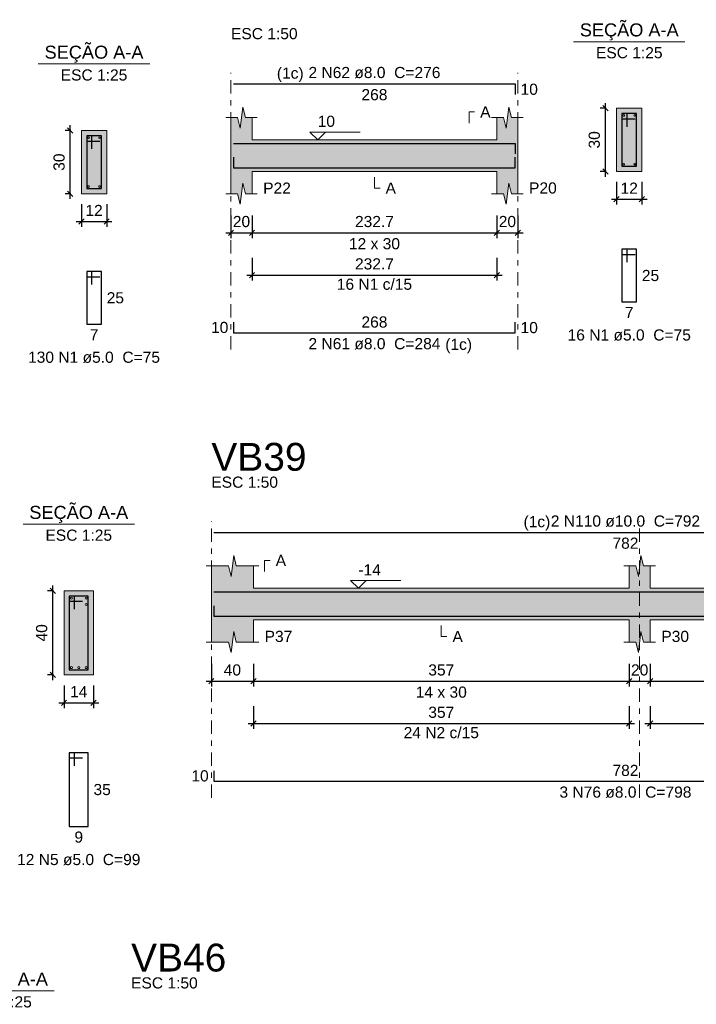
# Model space of a CAD drawing. Header units: millimetres. Extents: x 0 to 119, y 0 to 84.
# Tile 7 of 31: x 45 to 58, y 23 to 42. Entities that reach past the tile are written whole.
import ezdxf

# ---------------------------------------------------------------- set-up
doc = ezdxf.new("R2010")
doc.units = ezdxf.units.MM
doc.header["$MEASUREMENT"] = 0
doc.linetypes.add('DASHDOT', pattern=[2.54, 1.27, -0.635, 0, -0.635])
doc.linetypes.add('NULL', pattern=[0])
doc.layers.get('0').update_dxf_attribs({"lineweight": 18})
for name, color, linetype, lineweight in [('Descrição da armadura', 7, 'Continuous', 0), ('DT-Barras na forma', 2, 'Continuous', 30), ('DT-Barras no corte', 5, 'Continuous', 5), ('DT-Barras rebatidas', 2, 'Continuous', 30), ('DT-Cotas', 9, 'Continuous', 5), ('DT-Forma', 5, 'Continuous', 5), ('DT-Hachura forma vigas', 254, 'Continuous', 5), ('DT-Hachura seção vigas', 254, 'Continuous', 5), ('DT-Pontilhado', 9, 'DASHDOT', 5), ('DT-Textos', 7, 'Continuous', 5), ('DT-Título', 3, 'Continuous', 20), ('Textos armaduras', 7, 'Continuous', 0)]:
    doc.layers.add(name, color=color, linetype=linetype, lineweight=lineweight)
doc.styles.add('Arial', font='txt')
doc.dimstyles.new('UM_25.000000', dxfattribs={"dimtxt": 0.18, "dimasz": 0.1, "dimexe": 0.1, "dimexo": 0.2, "dimgap": 0, "dimtad": 1, "dimtih": 1, "dimtoh": 1, "dimdec": 1, "dimlfac": 25, "dimzin": 0, "dimdsep": 46, "dimtxsty": 'Standard', "dimcen": 0.09, "dimdle": 0.1, "dimadec": 1, "dimazin": 2, "dimtfac": 1, "dimtdec": 4, "dimtofl": 0, "dimtmove": 0, "dimatfit": 3, "dimfxl": 1, "dimtolj": 1, "dimarcsym": 0})
doc.dimstyles.new('UM_50.000000', dxfattribs={"dimtxt": 0.18, "dimasz": 0.1, "dimexe": 0.1, "dimexo": 0.2, "dimgap": 0, "dimtad": 1, "dimtih": 1, "dimtoh": 1, "dimdec": 1, "dimlfac": 50, "dimzin": 0, "dimdsep": 46, "dimtxsty": 'Standard', "dimcen": 0.09, "dimdle": 0.1, "dimadec": 1, "dimazin": 2, "dimtfac": 1, "dimtdec": 4, "dimtofl": 0, "dimtmove": 0, "dimatfit": 3, "dimfxl": 1, "dimtolj": 1, "dimarcsym": 0})

# ---------------------------------------------------------------- blocks, each defined once
blk = doc.blocks.new('_Oblique')
at = {"color": 0, "linetype": 'ByBlock', "lineweight": -2}
blk.add_line((-0.5, -0.5), (0.5, 0.5), dxfattribs=at)
blk = doc.blocks.new('*D201')
at = {"layer": 'Defpoints', "color": 0}
for p in [(46.28966, 39.45552), (46.50146, 39.45552), (46.50146, 38.25552)]:
    blk.add_point(p, dxfattribs=at)
at = {"layer": 'DT-Cotas', "color": 0, "lineweight": -2}
for p, q in [((46.28966, 38.15552), (46.28966, 39.55552)), ((46.30146, 39.45552), (46.18966, 39.45552)), ((46.30146, 38.25552), (46.18966, 38.25552))]:
    blk.add_line(p, q, dxfattribs=at)
at = {"layer": 'DT-Cotas', "color": 0, "lineweight": -2, "xscale": 0.1, "yscale": 0.1, "zscale": 0.1}
for p, rotation in [((46.28966, 39.45552), 90), ((46.28966, 38.25552), 270)]:
    blk.add_blockref('_Oblique', p, dxfattribs=dict(at, rotation=rotation))
at = {"layer": 'DT-Cotas', "color": 7, "insert": (46.07786, 38.85552), "char_height": 0.2118, "attachment_point": 5, "rotation": 90, "style": 'Arial'}
blk.add_mtext('\\A1;30', dxfattribs=at)
blk = doc.blocks.new('*D202')
at = {"layer": 'Defpoints', "color": 0}
for p in [(46.50146, 38.25552), (46.98146, 38.25552), (46.98146, 37.72602)]:
    blk.add_point(p, dxfattribs=at)
at = {"layer": 'DT-Cotas', "color": 0, "lineweight": -2}
for p, q in [((46.50146, 38.05552), (46.50146, 37.62602)), ((46.98146, 38.05552), (46.98146, 37.62602)), ((46.40146, 37.72602), (47.08146, 37.72602))]:
    blk.add_line(p, q, dxfattribs=at)
at = {"layer": 'DT-Cotas', "color": 0, "lineweight": -2, "xscale": 0.1, "yscale": 0.1, "zscale": 0.1, "rotation": 180}
blk.add_blockref('_Oblique', (46.50146, 37.72602), dxfattribs=at)
at = {"layer": 'DT-Cotas', "color": 0, "lineweight": -2, "xscale": 0.1, "yscale": 0.1, "zscale": 0.1}
blk.add_blockref('_Oblique', (46.98146, 37.72602), dxfattribs=at)
at = {"layer": 'DT-Cotas', "color": 7, "insert": (46.74146, 37.93782), "char_height": 0.2118, "attachment_point": 5, "rotation": 0.00573, "style": 'Arial'}
blk.add_mtext('\\A1;12', dxfattribs=at)
blk = doc.blocks.new('*D208')
at = {"layer": 'Defpoints', "color": 0}
for p in [(49.343488, 38.04372), (49.743488, 38.04372), (49.743488, 37.51422)]:
    blk.add_point(p, dxfattribs=at)
at = {"layer": 'DT-Cotas', "color": 0, "lineweight": -2}
for p, q in [((49.343488, 37.84372), (49.343488, 37.41422)), ((49.743488, 37.84372), (49.743488, 37.41422)), ((49.243488, 37.51422), (49.843488, 37.51422))]:
    blk.add_line(p, q, dxfattribs=at)
at = {"layer": 'DT-Cotas', "color": 0, "lineweight": -2, "xscale": 0.1, "yscale": 0.1, "zscale": 0.1, "rotation": 180}
blk.add_blockref('_Oblique', (49.343488, 37.51422), dxfattribs=at)
at = {"layer": 'DT-Cotas', "color": 0, "lineweight": -2, "xscale": 0.1, "yscale": 0.1, "zscale": 0.1}
blk.add_blockref('_Oblique', (49.743488, 37.51422), dxfattribs=at)
at = {"layer": 'DT-Cotas', "color": 7, "insert": (49.543488, 37.72602), "char_height": 0.2118, "attachment_point": 5, "rotation": 0.0057296, "style": 'Arial'}
blk.add_mtext('\\A1;20', dxfattribs=at)
blk = doc.blocks.new('*D209')
at = {"layer": 'Defpoints', "color": 0}
for p in [(49.743488, 38.04372), (54.397088, 38.04372), (54.397088, 37.51422)]:
    blk.add_point(p, dxfattribs=at)
at = {"layer": 'DT-Cotas', "color": 0, "lineweight": -2}
for p, q in [((49.743488, 37.84372), (49.743488, 37.41422)), ((54.397088, 37.84372), (54.397088, 37.41422)), ((49.643488, 37.51422), (54.497088, 37.51422))]:
    blk.add_line(p, q, dxfattribs=at)
at = {"layer": 'DT-Cotas', "color": 0, "lineweight": -2, "xscale": 0.1, "yscale": 0.1, "zscale": 0.1, "rotation": 180}
blk.add_blockref('_Oblique', (49.743488, 37.51422), dxfattribs=at)
at = {"layer": 'DT-Cotas', "color": 0, "lineweight": -2, "xscale": 0.1, "yscale": 0.1, "zscale": 0.1}
blk.add_blockref('_Oblique', (54.397088, 37.51422), dxfattribs=at)
at = {"layer": 'DT-Cotas', "color": 7, "insert": (52.070288, 37.72602), "char_height": 0.2118, "attachment_point": 5, "rotation": 0.0057296, "style": 'Arial'}
blk.add_mtext('\\A1;232.7', dxfattribs=at)
blk = doc.blocks.new('*D210')
at = {"layer": 'Defpoints', "color": 0}
for p in [(54.397088, 38.04372), (54.797088, 38.04372), (54.797088, 37.51422)]:
    blk.add_point(p, dxfattribs=at)
at = {"layer": 'DT-Cotas', "color": 0, "lineweight": -2}
for p, q in [((54.397088, 37.84372), (54.397088, 37.41422)), ((54.797088, 37.84372), (54.797088, 37.41422)), ((54.297088, 37.51422), (54.897088, 37.51422))]:
    blk.add_line(p, q, dxfattribs=at)
at = {"layer": 'DT-Cotas', "color": 0, "lineweight": -2, "xscale": 0.1, "yscale": 0.1, "zscale": 0.1, "rotation": 180}
blk.add_blockref('_Oblique', (54.397088, 37.51422), dxfattribs=at)
at = {"layer": 'DT-Cotas', "color": 0, "lineweight": -2, "xscale": 0.1, "yscale": 0.1, "zscale": 0.1}
blk.add_blockref('_Oblique', (54.797088, 37.51422), dxfattribs=at)
at = {"layer": 'DT-Cotas', "color": 7, "insert": (54.597088, 37.72602), "char_height": 0.2118, "attachment_point": 5, "rotation": 0.0057296, "style": 'Arial'}
blk.add_mtext('\\A1;20', dxfattribs=at)
blk = doc.blocks.new('*D211')
at = {"layer": 'Defpoints', "color": 0}
for p in [(56.460416, 39.87912), (56.672216, 39.87912), (56.672216, 38.67912)]:
    blk.add_point(p, dxfattribs=at)
at = {"layer": 'DT-Cotas', "color": 0, "lineweight": -2}
for p, q in [((56.472216, 39.87912), (56.360416, 39.87912)), ((56.460416, 38.57912), (56.460416, 39.97912)), ((56.472216, 38.67912), (56.360416, 38.67912))]:
    blk.add_line(p, q, dxfattribs=at)
at = {"layer": 'DT-Cotas', "color": 0, "lineweight": -2, "xscale": 0.1, "yscale": 0.1, "zscale": 0.1}
for p, rotation in [((56.460416, 39.87912), 90), ((56.460416, 38.67912), 270)]:
    blk.add_blockref('_Oblique', p, dxfattribs=dict(at, rotation=rotation))
at = {"layer": 'DT-Cotas', "color": 7, "insert": (56.248616, 39.27912), "char_height": 0.2118, "attachment_point": 5, "rotation": 90, "style": 'Arial'}
blk.add_mtext('\\A1;30', dxfattribs=at)
blk = doc.blocks.new('*D212')
at = {"layer": 'Defpoints', "color": 0}
for p in [(56.672216, 38.67912), (57.152216, 38.67912), (57.152216, 38.14962)]:
    blk.add_point(p, dxfattribs=at)
at = {"layer": 'DT-Cotas', "color": 0, "lineweight": -2}
for p, q in [((56.672216, 38.47912), (56.672216, 38.04962)), ((57.152216, 38.47912), (57.152216, 38.04962)), ((56.572216, 38.14962), (57.252216, 38.14962))]:
    blk.add_line(p, q, dxfattribs=at)
at = {"layer": 'DT-Cotas', "color": 0, "lineweight": -2, "xscale": 0.1, "yscale": 0.1, "zscale": 0.1, "rotation": 180}
blk.add_blockref('_Oblique', (56.672216, 38.14962), dxfattribs=at)
at = {"layer": 'DT-Cotas', "color": 0, "lineweight": -2, "xscale": 0.1, "yscale": 0.1, "zscale": 0.1}
blk.add_blockref('_Oblique', (57.152216, 38.14962), dxfattribs=at)
at = {"layer": 'DT-Cotas', "color": 7, "insert": (56.912216, 38.36142), "char_height": 0.2118, "attachment_point": 5, "rotation": 0.0057296, "style": 'Arial'}
blk.add_mtext('\\A1;12', dxfattribs=at)
blk = doc.blocks.new('*D213')
at = {"layer": 'Defpoints', "color": 0}
for p in [(49.743488, 37.23888), (54.397088, 37.23888), (54.397088, 36.70938)]:
    blk.add_point(p, dxfattribs=at)
at = {"layer": 'DT-Cotas', "color": 0, "lineweight": -2}
for p, q in [((49.743488, 37.03888), (49.743488, 36.60938)), ((54.397088, 37.03888), (54.397088, 36.60938)), ((49.643488, 36.70938), (54.497088, 36.70938))]:
    blk.add_line(p, q, dxfattribs=at)
at = {"layer": 'DT-Cotas', "color": 0, "lineweight": -2, "xscale": 0.1, "yscale": 0.1, "zscale": 0.1, "rotation": 180}
blk.add_blockref('_Oblique', (49.743488, 36.70938), dxfattribs=at)
at = {"layer": 'DT-Cotas', "color": 0, "lineweight": -2, "xscale": 0.1, "yscale": 0.1, "zscale": 0.1}
blk.add_blockref('_Oblique', (54.397088, 36.70938), dxfattribs=at)
at = {"layer": 'DT-Cotas', "color": 7, "insert": (52.070288, 36.92118), "char_height": 0.2118, "attachment_point": 5, "rotation": 0.0057296, "style": 'Arial'}
blk.add_mtext('\\A1;232.7', dxfattribs=at)
blk = doc.blocks.new('*D260')
at = {"layer": 'Defpoints', "color": 0}
for p in [(45.959063, 30.71272), (46.170863, 30.71272), (46.170863, 29.11272)]:
    blk.add_point(p, dxfattribs=at)
at = {"layer": 'DT-Cotas', "color": 0, "lineweight": -2}
for p, q in [((45.970863, 30.71272), (45.859063, 30.71272)), ((45.959063, 29.01272), (45.959063, 30.81272)), ((45.970863, 29.11272), (45.859063, 29.11272))]:
    blk.add_line(p, q, dxfattribs=at)
at = {"layer": 'DT-Cotas', "color": 0, "lineweight": -2, "xscale": 0.1, "yscale": 0.1, "zscale": 0.1}
for p, rotation in [((45.959063, 30.71272), 90), ((45.959063, 29.11272), 270)]:
    blk.add_blockref('_Oblique', p, dxfattribs=dict(at, rotation=rotation))
at = {"layer": 'DT-Cotas', "color": 7, "insert": (45.747263, 29.91272), "char_height": 0.2118, "attachment_point": 5, "rotation": 90, "style": 'Arial'}
blk.add_mtext('\\A1;40', dxfattribs=at)
blk = doc.blocks.new('*D261')
at = {"layer": 'Defpoints', "color": 0}
for p in [(46.170863, 29.11272), (46.730863, 29.11272), (46.730863, 28.58322)]:
    blk.add_point(p, dxfattribs=at)
at = {"layer": 'DT-Cotas', "color": 0, "lineweight": -2}
for p, q in [((46.170863, 28.91272), (46.170863, 28.48322)), ((46.730863, 28.91272), (46.730863, 28.48322)), ((46.070863, 28.58322), (46.830863, 28.58322))]:
    blk.add_line(p, q, dxfattribs=at)
at = {"layer": 'DT-Cotas', "color": 0, "lineweight": -2, "xscale": 0.1, "yscale": 0.1, "zscale": 0.1, "rotation": 180}
blk.add_blockref('_Oblique', (46.170863, 28.58322), dxfattribs=at)
at = {"layer": 'DT-Cotas', "color": 0, "lineweight": -2, "xscale": 0.1, "yscale": 0.1, "zscale": 0.1}
blk.add_blockref('_Oblique', (46.730863, 28.58322), dxfattribs=at)
at = {"layer": 'DT-Cotas', "color": 7, "insert": (46.450863, 28.79502), "char_height": 0.2118, "attachment_point": 5, "rotation": 0.0057296, "style": 'Arial'}
blk.add_mtext('\\A1;14', dxfattribs=at)
blk = doc.blocks.new('*D263')
at = {"layer": 'Defpoints', "color": 0}
for p in [(48.970403, 29.52452), (49.770403, 29.52452), (49.770403, 28.99502)]:
    blk.add_point(p, dxfattribs=at)
at = {"layer": 'DT-Cotas', "color": 0, "lineweight": -2}
for p, q in [((48.970403, 29.32452), (48.970403, 28.89502)), ((49.770403, 29.32452), (49.770403, 28.89502)), ((48.870403, 28.99502), (49.870403, 28.99502))]:
    blk.add_line(p, q, dxfattribs=at)
at = {"layer": 'DT-Cotas', "color": 0, "lineweight": -2, "xscale": 0.1, "yscale": 0.1, "zscale": 0.1, "rotation": 180}
blk.add_blockref('_Oblique', (48.970403, 28.99502), dxfattribs=at)
at = {"layer": 'DT-Cotas', "color": 0, "lineweight": -2, "xscale": 0.1, "yscale": 0.1, "zscale": 0.1}
blk.add_blockref('_Oblique', (49.770403, 28.99502), dxfattribs=at)
at = {"layer": 'DT-Cotas', "color": 7, "insert": (49.370403, 29.20682), "char_height": 0.2118, "attachment_point": 5, "rotation": 0.0057296, "style": 'Arial'}
blk.add_mtext('\\A1;40', dxfattribs=at)
blk = doc.blocks.new('*D264')
at = {"layer": 'Defpoints', "color": 0}
for p in [(49.770403, 29.52452), (56.910403, 29.52452), (56.910403, 28.99502)]:
    blk.add_point(p, dxfattribs=at)
at = {"layer": 'DT-Cotas', "color": 0, "lineweight": -2}
for p, q in [((49.770403, 29.32452), (49.770403, 28.89502)), ((56.910403, 29.32452), (56.910403, 28.89502)), ((49.670403, 28.99502), (57.010403, 28.99502))]:
    blk.add_line(p, q, dxfattribs=at)
at = {"layer": 'DT-Cotas', "color": 0, "lineweight": -2, "xscale": 0.1, "yscale": 0.1, "zscale": 0.1, "rotation": 180}
blk.add_blockref('_Oblique', (49.770403, 28.99502), dxfattribs=at)
at = {"layer": 'DT-Cotas', "color": 0, "lineweight": -2, "xscale": 0.1, "yscale": 0.1, "zscale": 0.1}
blk.add_blockref('_Oblique', (56.910403, 28.99502), dxfattribs=at)
at = {"layer": 'DT-Cotas', "color": 7, "insert": (53.340403, 29.20682), "char_height": 0.2118, "attachment_point": 5, "style": 'Arial'}
blk.add_mtext('\\A1;357', dxfattribs=at)
blk = doc.blocks.new('*D265')
at = {"layer": 'Defpoints', "color": 0}
for p in [(56.910403, 29.52452), (57.310403, 29.52452), (57.310403, 28.99502)]:
    blk.add_point(p, dxfattribs=at)
at = {"layer": 'DT-Cotas', "color": 0, "lineweight": -2}
for p, q in [((56.910403, 29.32452), (56.910403, 28.89502)), ((57.310403, 29.32452), (57.310403, 28.89502)), ((56.810403, 28.99502), (57.410403, 28.99502))]:
    blk.add_line(p, q, dxfattribs=at)
at = {"layer": 'DT-Cotas', "color": 0, "lineweight": -2, "xscale": 0.1, "yscale": 0.1, "zscale": 0.1, "rotation": 180}
blk.add_blockref('_Oblique', (56.910403, 28.99502), dxfattribs=at)
at = {"layer": 'DT-Cotas', "color": 0, "lineweight": -2, "xscale": 0.1, "yscale": 0.1, "zscale": 0.1}
blk.add_blockref('_Oblique', (57.310403, 28.99502), dxfattribs=at)
at = {"layer": 'DT-Cotas', "color": 7, "insert": (57.110403, 29.20682), "char_height": 0.2118, "attachment_point": 5, "rotation": 0.0057296, "style": 'Arial'}
blk.add_mtext('\\A1;20', dxfattribs=at)
blk = doc.blocks.new('*D266')
at = {"layer": 'Defpoints', "color": 0}
for p in [(57.310403, 29.52452), (64.310403, 29.52452), (64.310403, 28.99502)]:
    blk.add_point(p, dxfattribs=at)
at = {"layer": 'DT-Cotas', "color": 0, "lineweight": -2}
for p, q in [((57.310403, 29.32452), (57.310403, 28.89502)), ((64.310403, 29.32452), (64.310403, 28.89502)), ((57.210403, 28.99502), (64.410403, 28.99502))]:
    blk.add_line(p, q, dxfattribs=at)
at = {"layer": 'DT-Cotas', "color": 0, "lineweight": -2, "xscale": 0.1, "yscale": 0.1, "zscale": 0.1, "rotation": 180}
blk.add_blockref('_Oblique', (57.310403, 28.99502), dxfattribs=at)
at = {"layer": 'DT-Cotas', "color": 0, "lineweight": -2, "xscale": 0.1, "yscale": 0.1, "zscale": 0.1}
blk.add_blockref('_Oblique', (64.310403, 28.99502), dxfattribs=at)
at = {"layer": 'DT-Cotas', "color": 7, "insert": (60.810403, 29.20682), "char_height": 0.2118, "attachment_point": 5, "rotation": 0.0057296, "style": 'Arial'}
blk.add_mtext('\\A1;350', dxfattribs=at)
blk = doc.blocks.new('*D270')
at = {"layer": 'Defpoints', "color": 0}
for p in [(49.770403, 28.71968), (56.910403, 28.71968), (56.910403, 28.19018)]:
    blk.add_point(p, dxfattribs=at)
at = {"layer": 'DT-Cotas', "color": 0, "lineweight": -2}
for p, q in [((49.770403, 28.51968), (49.770403, 28.09018)), ((56.910403, 28.51968), (56.910403, 28.09018)), ((49.670403, 28.19018), (57.010403, 28.19018))]:
    blk.add_line(p, q, dxfattribs=at)
at = {"layer": 'DT-Cotas', "color": 0, "lineweight": -2, "xscale": 0.1, "yscale": 0.1, "zscale": 0.1, "rotation": 180}
blk.add_blockref('_Oblique', (49.770403, 28.19018), dxfattribs=at)
at = {"layer": 'DT-Cotas', "color": 0, "lineweight": -2, "xscale": 0.1, "yscale": 0.1, "zscale": 0.1}
blk.add_blockref('_Oblique', (56.910403, 28.19018), dxfattribs=at)
at = {"layer": 'DT-Cotas', "color": 7, "insert": (53.340403, 28.40198), "char_height": 0.2118, "attachment_point": 5, "style": 'Arial'}
blk.add_mtext('\\A1;357', dxfattribs=at)
blk = doc.blocks.new('*D271')
at = {"layer": 'Defpoints', "color": 0}
for p in [(57.310403, 28.71968), (64.310403, 28.71968), (64.310403, 28.19018)]:
    blk.add_point(p, dxfattribs=at)
at = {"layer": 'DT-Cotas', "color": 0, "lineweight": -2}
for p, q in [((57.310403, 28.51968), (57.310403, 28.09018)), ((64.310403, 28.51968), (64.310403, 28.09018)), ((57.210403, 28.19018), (64.410403, 28.19018))]:
    blk.add_line(p, q, dxfattribs=at)
at = {"layer": 'DT-Cotas', "color": 0, "lineweight": -2, "xscale": 0.1, "yscale": 0.1, "zscale": 0.1, "rotation": 180}
blk.add_blockref('_Oblique', (57.310403, 28.19018), dxfattribs=at)
at = {"layer": 'DT-Cotas', "color": 0, "lineweight": -2, "xscale": 0.1, "yscale": 0.1, "zscale": 0.1}
blk.add_blockref('_Oblique', (64.310403, 28.19018), dxfattribs=at)
at = {"layer": 'DT-Cotas', "color": 7, "insert": (60.810403, 28.40198), "char_height": 0.2118, "attachment_point": 5, "rotation": 0.0057296, "style": 'Arial'}
blk.add_mtext('\\A1;350', dxfattribs=at)

msp = doc.modelspace()

# ---------------------------------------------------------------- hatches: boundary and pattern name
at = {"layer": 'DT-Hachura forma vigas', "linetype": 'Continuous'}
for points in [[(54.7971, 38.2555), (54.7971, 38.6791), (54.7971, 39.2791), (54.7971, 39.7027), (54.6721, 39.7027), (54.6221, 39.9027), (54.5721, 39.5027), (54.5221, 39.7027), (54.3971, 39.7027), (54.3971, 39.2791), (49.7435, 39.2791), (49.7435, 39.7027), (49.6185, 39.7027), (49.5685, 39.9027), (49.5185, 39.5027), (49.4685, 39.7027), (49.3435, 39.7027), (49.3435, 39.2791), (49.3435, 38.6791), (49.3435, 38.2555), (49.4685, 38.2555), (49.5185, 38.0555), (49.5685, 38.4555), (49.6185, 38.2555), (49.7435, 38.2555), (49.7435, 38.6791), (54.3971, 38.6791), (54.3971, 38.2555), (54.5221, 38.2555), (54.5721, 38.0555), (54.6221, 38.4555), (54.6721, 38.2555), (54.7971, 38.2555)], [(64.7104, 29.7363), (64.7104, 30.1599), (64.7104, 30.7599), (64.7104, 31.1835), (64.5854, 31.1835), (64.5354, 31.3835), (64.4854, 30.9835), (64.4354, 31.1835), (64.3104, 31.1835), (64.3104, 30.7599), (57.3104, 30.7599), (57.3104, 31.1835), (57.1854, 31.1835), (57.1354, 31.3835), (57.0854, 30.9835), (57.0354, 31.1835), (56.9104, 31.1835), (56.9104, 30.7599), (49.7704, 30.7599), (49.7704, 31.1835), (49.4454, 31.1835), (49.3954, 31.3835), (49.3454, 30.9835), (49.2954, 31.1835), (48.9704, 31.1835), (48.9704, 30.7599), (48.9704, 30.1599), (48.9704, 29.7363), (49.2954, 29.7363), (49.3454, 29.5363), (49.3954, 29.9363), (49.4454, 29.7363), (49.7704, 29.7363), (49.7704, 30.1599), (56.9104, 30.1599), (56.9104, 29.7363), (57.0354, 29.7363), (57.0854, 29.5363), (57.1354, 29.9363), (57.1854, 29.7363), (57.3104, 29.7363), (57.3104, 30.1599), (64.3104, 30.1599), (64.3104, 29.7363), (64.4354, 29.7363), (64.4854, 29.5363), (64.5354, 29.9363), (64.5854, 29.7363), (64.7104, 29.7363)]]:
    msp.add_hatch(color=254, dxfattribs=at).paths.add_polyline_path(points)
at = {"layer": 'DT-Hachura seção vigas', "linetype": 'Continuous'}
for points in [[(56.6722, 38.6791), (56.6722, 38.6791), (57.1522, 38.6791), (57.1522, 39.8791), (56.6722, 39.8791), (56.6722, 38.6791)], [(46.5015, 38.2555), (46.5015, 38.2555), (46.9815, 38.2555), (46.9815, 39.4555), (46.5015, 39.4555), (46.5015, 38.2555)], [(46.1709, 29.1127), (46.1709, 29.1127), (46.7309, 29.1127), (46.7309, 30.7127), (46.1709, 30.7127), (46.1709, 29.1127)]]:
    msp.add_hatch(color=254, dxfattribs=at).paths.add_polyline_path(points)

# ---------------------------------------------------------------- linework, layer by layer
at = {"layer": 'DT-Barras na forma'}
for p, q in [((56.8722, 39.7791), (56.7722, 39.7791)), ((56.7722, 39.7791), (56.7722, 38.7791)), ((57.0522, 39.7791), (56.7722, 39.7791)), ((56.7722, 39.7791), (56.7722, 39.6791)), ((56.7722, 39.6791), (57.0222, 39.6791)), ((56.8722, 39.5291), (56.8722, 39.7791)), ((57.0522, 38.7791), (57.0522, 39.7791)), ((46.7015, 39.3555), (46.6015, 39.3555)), ((46.6015, 39.3555), (46.6015, 38.3555)), ((46.8815, 39.3555), (46.6015, 39.3555)), ((46.6015, 39.3555), (46.6015, 39.2555)), ((46.7015, 39.1055), (46.7015, 39.3555)), ((46.8815, 38.3555), (46.8815, 39.3555)), ((46.6015, 39.2555), (46.8515, 39.2555)), ((56.7722, 38.7791), (57.0522, 38.7791)), ((46.6015, 38.3555), (46.8815, 38.3555)), ((46.3709, 30.6127), (46.2709, 30.6127)), ((46.2709, 30.6127), (46.2709, 29.2127)), ((46.6309, 30.6127), (46.2709, 30.6127)), ((46.2709, 30.6127), (46.2709, 30.5127)), ((46.2709, 30.5127), (46.5209, 30.5127)), ((46.3709, 30.3627), (46.3709, 30.6127)), ((46.6309, 29.2127), (46.6309, 30.6127)), ((46.2709, 29.2127), (46.6309, 29.2127))]:
    msp.add_line(p, q, dxfattribs=at)
for points in [[(49.3935, 39.2111), (54.7471, 39.2111), (54.7471, 39.0111)], [(49.3935, 38.9471), (49.3935, 38.7471), (54.7471, 38.7471), (54.7471, 38.9471)], [(49.0204, 30.6899), (64.6604, 30.6899), (64.6604, 30.4599)], [(49.0204, 30.4279), (49.0204, 30.2279), (64.6604, 30.2279), (64.6604, 30.4279)]]:
    msp.add_lwpolyline(points, dxfattribs=at)
at = {"layer": 'DT-Barras no corte'}
for centre, radius in [((56.8082, 39.7431), 0.016), ((57.0162, 39.7431), 0.016), ((46.6375, 39.3195), 0.016), ((46.8455, 39.3195), 0.016), ((56.8082, 38.8151), 0.016), ((57.0162, 38.8151), 0.016), ((46.6375, 38.3915), 0.016), ((46.8455, 38.3915), 0.016), ((46.3109, 30.5727), 0.02), ((46.5909, 30.5727), 0.02), ((46.5909, 30.4527), 0.02), ((46.3109, 29.2527), 0.02), ((46.4509, 29.2527), 0.02), ((46.5909, 29.2527), 0.02)]:
    msp.add_circle(centre, radius, dxfattribs=at)
at = {"layer": 'DT-Barras rebatidas'}
for points in [[(49.3935, 40.3407), (54.7471, 40.3407), (54.7471, 40.1407)], [(56.8722, 36.9524), (56.8722, 37.2024), (56.7722, 37.2024), (56.7722, 36.2024), (57.0522, 36.2024), (57.0522, 37.2024), (56.7722, 37.2024), (56.7722, 37.1024), (57.0222, 37.1024)], [(46.7015, 36.5288), (46.7015, 36.7788), (46.6015, 36.7788), (46.6015, 35.7788), (46.8815, 35.7788), (46.8815, 36.7788), (46.6015, 36.7788), (46.6015, 36.6788), (46.8515, 36.6788)], [(49.3935, 35.8125), (49.3935, 35.6125), (54.7471, 35.6125), (54.7471, 35.8125)], [(49.0204, 31.8195), (64.6604, 31.8195), (64.6604, 31.5895)], [(46.3709, 27.386), (46.3709, 27.636), (46.2709, 27.636), (46.2709, 26.236), (46.6309, 26.236), (46.6309, 27.636), (46.2709, 27.636), (46.2709, 27.536), (46.5209, 27.536)], [(49.0204, 27.2933), (49.0204, 27.0933), (64.6604, 27.0933), (64.6604, 27.2933)]]:
    msp.add_lwpolyline(points, dxfattribs=at)
at = {"layer": 'DT-Forma'}
for p, q in [((49.5185, 39.5027), (49.5685, 39.9027)), ((49.5685, 39.9027), (49.6185, 39.7027)), ((54.5721, 39.5027), (54.6221, 39.9027)), ((54.6221, 39.9027), (54.6721, 39.7027)), ((57.1522, 39.8791), (56.6722, 39.8791)), ((56.6722, 39.8791), (56.6722, 38.6791)), ((57.1522, 38.6791), (57.1522, 39.8791)), ((49.2435, 39.7027), (49.4685, 39.7027)), ((49.3435, 39.2791), (49.3435, 39.7027)), ((49.4685, 39.7027), (49.5185, 39.5027)), ((49.6185, 39.7027), (49.8435, 39.7027)), ((49.7435, 39.7027), (49.7435, 39.2791)), ((54.2971, 39.7027), (54.5221, 39.7027)), ((54.3971, 39.2791), (54.3971, 39.7027)), ((54.5221, 39.7027), (54.5721, 39.5027)), ((54.6721, 39.7027), (54.8971, 39.7027)), ((54.7971, 39.7027), (54.7971, 39.2791)), ((46.9815, 39.4555), (46.5015, 39.4555)), ((46.5015, 39.4555), (46.5015, 38.2555)), ((46.9815, 38.2555), (46.9815, 39.4555)), ((49.7435, 39.2791), (54.3971, 39.2791)), ((49.3435, 38.6791), (49.3435, 38.2555)), ((49.7435, 38.2555), (49.7435, 38.6791)), ((49.7435, 38.6791), (54.3971, 38.6791)), ((54.3971, 38.6791), (54.3971, 38.2555)), ((54.7971, 38.2555), (54.7971, 38.6791)), ((56.6722, 38.6791), (57.1522, 38.6791)), ((49.5185, 38.0555), (49.5685, 38.4555)), ((49.5685, 38.4555), (49.6185, 38.2555)), ((54.5721, 38.0555), (54.6221, 38.4555)), ((54.6221, 38.4555), (54.6721, 38.2555)), ((46.5015, 38.2555), (46.9815, 38.2555)), ((49.2435, 38.2555), (49.4685, 38.2555)), ((49.4685, 38.2555), (49.5185, 38.0555)), ((49.6185, 38.2555), (49.8435, 38.2555)), ((54.2971, 38.2555), (54.5221, 38.2555)), ((54.5221, 38.2555), (54.5721, 38.0555)), ((54.6721, 38.2555), (54.8971, 38.2555)), ((49.3454, 30.9835), (49.3954, 31.3835)), ((49.3954, 31.3835), (49.4454, 31.1835)), ((57.0854, 30.9835), (57.1354, 31.3835)), ((57.1354, 31.3835), (57.1854, 31.1835)), ((48.8704, 31.1835), (49.2954, 31.1835)), ((48.9704, 30.7599), (48.9704, 31.1835)), ((49.2954, 31.1835), (49.3454, 30.9835)), ((49.4454, 31.1835), (49.8704, 31.1835)), ((49.7704, 31.1835), (49.7704, 30.7599)), ((56.8104, 31.1835), (57.0354, 31.1835)), ((56.9104, 30.7599), (56.9104, 31.1835)), ((57.0354, 31.1835), (57.0854, 30.9835)), ((57.1854, 31.1835), (57.4104, 31.1835)), ((57.3104, 31.1835), (57.3104, 30.7599)), ((46.7309, 30.7127), (46.1709, 30.7127)), ((46.1709, 30.7127), (46.1709, 29.1127)), ((46.7309, 29.1127), (46.7309, 30.7127)), ((49.7704, 30.7599), (56.9104, 30.7599)), ((57.3104, 30.7599), (64.3104, 30.7599)), ((48.9704, 30.1599), (48.9704, 29.7363)), ((49.7704, 29.7363), (49.7704, 30.1599)), ((49.7704, 30.1599), (56.9104, 30.1599)), ((56.9104, 30.1599), (56.9104, 29.7363)), ((57.3104, 29.7363), (57.3104, 30.1599)), ((57.3104, 30.1599), (64.3104, 30.1599)), ((49.3454, 29.5363), (49.3954, 29.9363)), ((49.3954, 29.9363), (49.4454, 29.7363)), ((57.0854, 29.5363), (57.1354, 29.9363)), ((57.1354, 29.9363), (57.1854, 29.7363)), ((48.8704, 29.7363), (49.2954, 29.7363)), ((49.2954, 29.7363), (49.3454, 29.5363)), ((49.4454, 29.7363), (49.8704, 29.7363)), ((56.8104, 29.7363), (57.0354, 29.7363)), ((57.0354, 29.7363), (57.0854, 29.5363)), ((57.1854, 29.7363), (57.4104, 29.7363)), ((46.1709, 29.1127), (46.7309, 29.1127))]:
    msp.add_line(p, q, dxfattribs=at)
at = {"layer": 'DT-Forma', "linetype": 'Continuous'}
for p, q in [((49.3435, 38.6791), (49.3435, 39.2791)), ((54.7971, 39.2791), (54.7971, 38.6791)), ((48.9704, 30.1599), (48.9704, 30.7599))]:
    msp.add_line(p, q, dxfattribs=at)
at = {"layer": 'DT-Pontilhado', "ltscale": 0.2}
for p, q in [((49.3435, 35.2948), (49.3435, 40.5525)), ((54.7971, 35.2948), (54.7971, 40.5525)), ((48.9704, 26.7756), (48.9704, 32.0313)), ((57.1104, 26.7756), (57.1104, 32.0313))]:
    msp.add_line(p, q, dxfattribs=at)
at = {"layer": 'DT-Textos'}
for p, q in [((55.8532, 41.144), (57.9712, 41.144)), ((45.6825, 40.7204), (47.8005, 40.7204)), ((45.3919, 31.9776), (47.5099, 31.9776)), ((43.8669, 23.1112), (45.9849, 23.1112))]:
    msp.add_line(p, q, dxfattribs=at)
for points in [[(53.8676, 39.5968), (53.8676, 39.8086), (53.9735, 39.8086)], [(51.1396, 39.4274), (50.9913, 39.2791), (50.843, 39.4274), (51.7961, 39.4274)], [(52.0703, 38.5732), (52.0703, 38.3614), (52.1762, 38.3614)], [(49.9822, 31.0776), (49.9822, 31.2894), (50.0881, 31.2894)], [(51.9124, 30.9082), (51.7641, 30.7599), (51.6159, 30.9082), (52.569, 30.9082)], [(53.3404, 30.054), (53.3404, 29.8422), (53.4463, 29.8422)]]:
    msp.add_lwpolyline(points, dxfattribs=at)

# ---------------------------------------------------------------- texts
at = {"layer": 'Descrição da armadura', "linetype": 'NULL', "char_height": 0.2118, "attachment_point": 8, "line_spacing_factor": 0.9, "style": 'Arial'}
for s, insert, width in [('2 N62 ø8.0  C=276', (52.0706, 40.447), 4.916973), ('16 N1 c/15', (52.0703, 36.4277), 2.805127), ('16 N1 ø5.0  C=75', (56.9126, 35.461), 4.594404), ('2 N61 ø8.0  C=284', (52.0706, 35.295), 4.916973), ('130 N1 ø5.0  C=75', (46.741, 35.038), 4.916973), ('2 N110 ø10.0  C=792', (56.8405, 31.9258), 5.562109), ('24 N2 c/15', (53.3404, 27.9085), 2.805127), ('3 N76 ø8.0  C=798', (56.8405, 26.7758), 4.916973), ('12 N5 ø5.0  C=99', (46.4509, 25.4948), 4.594404)]:
    msp.add_mtext(s, dxfattribs=dict(at, insert=insert, width=width))
at = {"layer": 'DT-Textos', "linetype": 'NULL', "line_spacing_factor": 0.798, "style": 'Arial'}
for s, insert, char_height, width, attachment_point in [('SEÇÃO A-A', (56.9126, 41.1681), 0.2471, 3.812061, 8), ('ESC 1:50', (49.3436, 41.188), 0.2118, 2.482559, 7), ('SEÇÃO A-A', (46.741, 40.7451), 0.2471, 3.812061, 8), ('ESC 1:25', (56.9126, 40.826), 0.2118, 2.482559, 8), ('ESC 1:25', (46.741, 40.403), 0.2118, 2.482559, 8), ('(1c)', (50.7246, 40.3771), 0.2118, 0.998857, 9), ('A', (54.0796, 39.703), 0.2118, 0.386855, 7), ('10', (50.9916, 39.523), 0.2118, 0.645137, 7), ('P22', (49.9556, 38.256), 0.2118, 1.031992, 7), ('P20', (55.0086, 38.256), 0.2118, 1.031992, 7), ('A', (52.2816, 38.256), 0.2118, 0.386855, 7), ('12 x 30', (52.0706, 37.197), 0.2118, 1.902559, 8), ('(1c)', (53.4156, 35.2251), 0.2118, 0.998857, 7), ('ESC 1:50', (48.9706, 32.6668), 0.2118, 2.482559, 7), ('SEÇÃO A-A', (46.4509, 32.0019), 0.2471, 3.812061, 8), ('(1c)', (55.4126, 31.8559), 0.2118, 0.998857, 9), ('ESC 1:25', (46.4509, 31.6598), 0.2118, 2.482559, 8), ('A', (50.1936, 31.1838), 0.2118, 0.386855, 7), ('-14', (51.7645, 31.0038), 0.2118, 0.838281, 7), ('P37', (49.9826, 29.7368), 0.2118, 1.031992, 7), ('A', (53.5525, 29.7368), 0.2118, 0.386855, 7), ('P30', (57.5226, 29.7368), 0.2118, 1.031992, 7), ('14 x 30', (53.3406, 28.6778), 0.2118, 1.902559, 8), ('SEÇÃO A-A', (44.9255, 23.1353), 0.2471, 3.812061, 8), ('ESC 1:50', (47.4456, 23.1532), 0.2118, 2.482559, 7), ('ESC 1:25', (44.9255, 22.7932), 0.2118, 2.482559, 8)]:
    msp.add_mtext(s, dxfattribs=dict(at, insert=insert, char_height=char_height, width=width, attachment_point=attachment_point))
at = {"layer": 'DT-Título', "linetype": 'NULL', "char_height": 0.5295, "width": 3.620508, "attachment_point": 7, "line_spacing_factor": 0.798, "style": 'Arial'}
for s, insert in [('VB39', (48.9706, 32.9847)), ('VB46', (47.4456, 23.4711))]:
    msp.add_mtext(s, dxfattribs=dict(at, insert=insert))
at = {"layer": 'Textos armaduras', "linetype": 'NULL', "char_height": 0.2118, "line_spacing_factor": 0.9, "style": 'Arial'}
for s, insert, width, attachment_point in [('268', (52.0703, 40.2434), 1.367705, 2), ('10', (54.8471, 40.3466), 1.045137, 1), ('25', (57.1522, 36.8083), 1.045137, 1), ('25', (46.9815, 36.3847), 1.045137, 1), ('7', (56.9122, 36.1051), 0.722568, 2), ('268', (52.0703, 35.7098), 1.367705, 8), ('10', (49.2935, 35.6066), 1.045137, 9), ('10', (54.8471, 35.8184), 1.045137, 1), ('7', (46.7415, 35.6815), 0.722568, 2), ('782', (56.8404, 31.7222), 1.367705, 2), ('10', (48.9204, 27.0874), 1.045137, 9), ('782', (56.8404, 27.1906), 1.367705, 8), ('35', (46.7309, 27.0419), 1.045137, 1), ('9', (46.4509, 26.1387), 0.722568, 2)]:
    msp.add_mtext(s, dxfattribs=dict(at, insert=insert, width=width, attachment_point=attachment_point))

# ---------------------------------------------------------------- dimensions: what is measured, and where the dimension line sits
at = {"layer": 'DT-Cotas'}
for base, p1, p2, picture, middle in [((56.4604, 39.8791), (56.6722, 38.6791), (56.6722, 39.8791), '*D211', (56.2486, 39.2791)), ((46.2897, 39.4555), (46.5015, 38.2555), (46.5015, 39.4555), '*D201', (46.0779, 38.8555)), ((45.9591, 30.7127), (46.1709, 29.1127), (46.1709, 30.7127), '*D260', (45.7473, 29.9127))]:
    dim = msp.add_linear_dim(base=base, p1=p1, p2=p2, angle=90, dimstyle='UM_25.000000', override={"dimtxt": 0.2118, "dimasz": 0.1, "dimexe": 0.1, "dimexo": 0.2, "dimtad": 1, "dimtih": 0, "dimtoh": 0, "dimdec": 1, "dimlfac": 25, "dimzin": 8, "dimtxsty": 'Arial', "dimblk": 'Oblique', "dimblk1": 'Oblique', "dimblk2": 'Oblique', "dimsah": 1, "dimdle": 0.1, "dimse1": 0, "dimse2": 0, "dimclrt": 7, "dimadec": 1, "dimazin": 3, "dimtmove": 2, "dimldrblk": 'Oblique'}, dxfattribs=at)
    dim.commit()
    dim.dimension.update_dxf_attribs({"geometry": picture, "text_midpoint": middle, "dimtype": 160, "text_rotation": 90})
for base, p1, p2, dimstyle, override, picture, middle in [((57.1522, 38.1496), (56.6722, 38.6791), (57.1522, 38.6791), 'UM_25.000000', {"dimtxt": 0.2118, "dimasz": 0.1, "dimexe": 0.1, "dimexo": 0.2, "dimtad": 1, "dimtih": 0, "dimtoh": 0, "dimdec": 1, "dimlfac": 25, "dimzin": 8, "dimtxsty": 'Arial', "dimblk": 'Oblique', "dimblk1": 'Oblique', "dimblk2": 'Oblique', "dimsah": 1, "dimdle": 0.1, "dimse1": 0, "dimse2": 0, "dimclrt": 7, "dimadec": 1, "dimazin": 3, "dimtmove": 2, "dimldrblk": 'Oblique'}, '*D212', (56.9122, 38.3614)), ((46.9815, 37.726), (46.5015, 38.2555), (46.9815, 38.2555), 'UM_25.000000', {"dimtxt": 0.2118, "dimasz": 0.1, "dimexe": 0.1, "dimexo": 0.2, "dimtad": 1, "dimtih": 0, "dimtoh": 0, "dimdec": 1, "dimlfac": 25, "dimzin": 8, "dimtxsty": 'Arial', "dimblk": 'Oblique', "dimblk1": 'Oblique', "dimblk2": 'Oblique', "dimsah": 1, "dimdle": 0.1, "dimse1": 0, "dimse2": 0, "dimclrt": 7, "dimadec": 1, "dimazin": 3, "dimtmove": 2, "dimldrblk": 'Oblique'}, '*D202', (46.7415, 37.9378)), ((49.7435, 37.5142), (49.3435, 38.0437), (49.7435, 38.0437), 'UM_50.000000', {"dimtxt": 0.2118, "dimasz": 0.1, "dimexe": 0.1, "dimexo": 0.2, "dimtad": 1, "dimtih": 0, "dimtoh": 0, "dimdec": 1, "dimlfac": 50, "dimzin": 8, "dimtxsty": 'Arial', "dimblk": 'Oblique', "dimblk1": 'Oblique', "dimblk2": 'Oblique', "dimsah": 1, "dimdle": 0.1, "dimse1": 0, "dimse2": 0, "dimclrt": 7, "dimadec": 1, "dimazin": 3, "dimtmove": 2, "dimldrblk": 'Oblique'}, '*D208', (49.5435, 37.726)), ((54.3971, 37.5142), (49.7435, 38.0437), (54.3971, 38.0437), 'UM_50.000000', {"dimtxt": 0.2118, "dimasz": 0.1, "dimexe": 0.1, "dimexo": 0.2, "dimtad": 1, "dimtih": 0, "dimtoh": 0, "dimdec": 1, "dimlfac": 50, "dimzin": 8, "dimtxsty": 'Arial', "dimblk": 'Oblique', "dimblk1": 'Oblique', "dimblk2": 'Oblique', "dimsah": 1, "dimdle": 0.1, "dimse1": 0, "dimse2": 0, "dimclrt": 7, "dimadec": 1, "dimazin": 3, "dimtmove": 2, "dimldrblk": 'Oblique'}, '*D209', (52.0703, 37.726)), ((54.7971, 37.5142), (54.3971, 38.0437), (54.7971, 38.0437), 'UM_50.000000', {"dimtxt": 0.2118, "dimasz": 0.1, "dimexe": 0.1, "dimexo": 0.2, "dimtad": 1, "dimtih": 0, "dimtoh": 0, "dimdec": 1, "dimlfac": 50, "dimzin": 8, "dimtxsty": 'Arial', "dimblk": 'Oblique', "dimblk1": 'Oblique', "dimblk2": 'Oblique', "dimsah": 1, "dimdle": 0.1, "dimse1": 0, "dimse2": 0, "dimclrt": 7, "dimadec": 1, "dimazin": 3, "dimtmove": 2, "dimldrblk": 'Oblique'}, '*D210', (54.5971, 37.726)), ((54.3971, 36.7094), (49.7435, 37.2389), (54.3971, 37.2389), 'UM_50.000000', {"dimtxt": 0.2118, "dimasz": 0.1, "dimexe": 0.1, "dimexo": 0.2, "dimtad": 1, "dimtih": 0, "dimtoh": 0, "dimdec": 1, "dimlfac": 50, "dimzin": 8, "dimtxsty": 'Arial', "dimblk": 'Oblique', "dimblk1": 'Oblique', "dimblk2": 'Oblique', "dimsah": 1, "dimdle": 0.1, "dimse1": 0, "dimse2": 0, "dimclrt": 7, "dimadec": 1, "dimazin": 3, "dimtmove": 2, "dimldrblk": 'Oblique'}, '*D213', (52.0703, 36.9212)), ((49.7704, 28.995), (48.9704, 29.5245), (49.7704, 29.5245), 'UM_50.000000', {"dimtxt": 0.2118, "dimasz": 0.1, "dimexe": 0.1, "dimexo": 0.2, "dimtad": 1, "dimtih": 0, "dimtoh": 0, "dimdec": 1, "dimlfac": 50, "dimzin": 8, "dimtxsty": 'Arial', "dimblk": 'Oblique', "dimblk1": 'Oblique', "dimblk2": 'Oblique', "dimsah": 1, "dimdle": 0.1, "dimse1": 0, "dimse2": 0, "dimclrt": 7, "dimadec": 1, "dimazin": 3, "dimtmove": 2, "dimldrblk": 'Oblique'}, '*D263', (49.3704, 29.2068)), ((57.3104, 28.995), (56.9104, 29.5245), (57.3104, 29.5245), 'UM_50.000000', {"dimtxt": 0.2118, "dimasz": 0.1, "dimexe": 0.1, "dimexo": 0.2, "dimtad": 1, "dimtih": 0, "dimtoh": 0, "dimdec": 1, "dimlfac": 50, "dimzin": 8, "dimtxsty": 'Arial', "dimblk": 'Oblique', "dimblk1": 'Oblique', "dimblk2": 'Oblique', "dimsah": 1, "dimdle": 0.1, "dimse1": 0, "dimse2": 0, "dimclrt": 7, "dimadec": 1, "dimazin": 3, "dimtmove": 2, "dimldrblk": 'Oblique'}, '*D265', (57.1104, 29.2068)), ((64.3104, 28.995), (57.3104, 29.5245), (64.3104, 29.5245), 'UM_50.000000', {"dimtxt": 0.2118, "dimasz": 0.1, "dimexe": 0.1, "dimexo": 0.2, "dimtad": 1, "dimtih": 0, "dimtoh": 0, "dimdec": 1, "dimlfac": 50, "dimzin": 8, "dimtxsty": 'Arial', "dimblk": 'Oblique', "dimblk1": 'Oblique', "dimblk2": 'Oblique', "dimsah": 1, "dimdle": 0.1, "dimse1": 0, "dimse2": 0, "dimclrt": 7, "dimadec": 1, "dimazin": 3, "dimtmove": 2, "dimldrblk": 'Oblique'}, '*D266', (60.8104, 29.2068)), ((46.7309, 28.5832), (46.1709, 29.1127), (46.7309, 29.1127), 'UM_25.000000', {"dimtxt": 0.2118, "dimasz": 0.1, "dimexe": 0.1, "dimexo": 0.2, "dimtad": 1, "dimtih": 0, "dimtoh": 0, "dimdec": 1, "dimlfac": 25, "dimzin": 8, "dimtxsty": 'Arial', "dimblk": 'Oblique', "dimblk1": 'Oblique', "dimblk2": 'Oblique', "dimsah": 1, "dimdle": 0.1, "dimse1": 0, "dimse2": 0, "dimclrt": 7, "dimadec": 1, "dimazin": 3, "dimtmove": 2, "dimldrblk": 'Oblique'}, '*D261', (46.4509, 28.795)), ((64.3104, 28.1902), (57.3104, 28.7197), (64.3104, 28.7197), 'UM_50.000000', {"dimtxt": 0.2118, "dimasz": 0.1, "dimexe": 0.1, "dimexo": 0.2, "dimtad": 1, "dimtih": 0, "dimtoh": 0, "dimdec": 1, "dimlfac": 50, "dimzin": 8, "dimtxsty": 'Arial', "dimblk": 'Oblique', "dimblk1": 'Oblique', "dimblk2": 'Oblique', "dimsah": 1, "dimdle": 0.1, "dimse1": 0, "dimse2": 0, "dimclrt": 7, "dimadec": 1, "dimazin": 3, "dimtmove": 2, "dimldrblk": 'Oblique'}, '*D271', (60.8104, 28.402))]:
    dim = msp.add_linear_dim(base=base, p1=p1, p2=p2, dimstyle=dimstyle, override=override, dxfattribs=at)
    dim.commit()
    dim.dimension.update_dxf_attribs({"geometry": picture, "text_midpoint": middle, "dimtype": 160, "text_rotation": 0.00573})
for base, p1, p2, picture, middle in [((56.9104, 28.995), (49.7704, 29.5245), (56.9104, 29.5245), '*D264', (53.3404, 29.2068)), ((56.9104, 28.1902), (49.7704, 28.7197), (56.9104, 28.7197), '*D270', (53.3404, 28.402))]:
    dim = msp.add_linear_dim(base=base, p1=p1, p2=p2, dimstyle='UM_50.000000', override={"dimtxt": 0.2118, "dimasz": 0.1, "dimexe": 0.1, "dimexo": 0.2, "dimtad": 1, "dimtih": 0, "dimtoh": 0, "dimdec": 1, "dimlfac": 50, "dimzin": 8, "dimtxsty": 'Arial', "dimblk": 'Oblique', "dimblk1": 'Oblique', "dimblk2": 'Oblique', "dimsah": 1, "dimdle": 0.1, "dimse1": 0, "dimse2": 0, "dimclrt": 7, "dimadec": 1, "dimazin": 3, "dimtmove": 2, "dimldrblk": 'Oblique'}, dxfattribs=at)
    dim.commit()
    dim.dimension.update_dxf_attribs({"geometry": picture, "text_midpoint": middle, "dimtype": 160})

doc.saveas('drawing.dxf')
